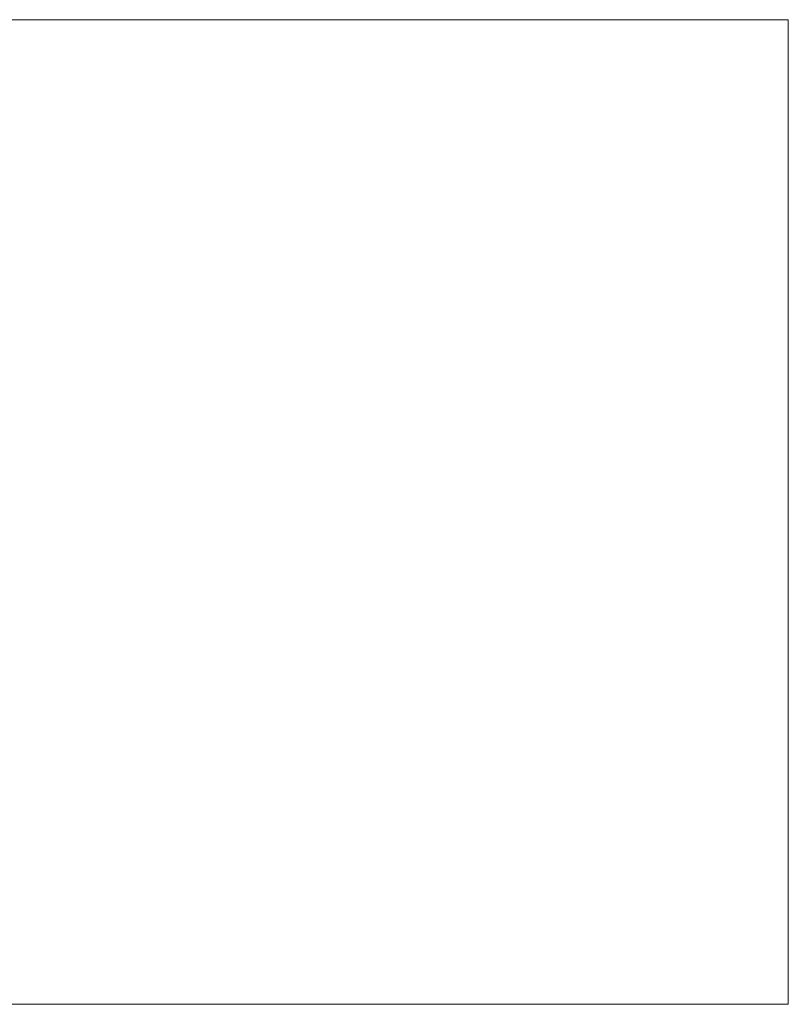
# Model space of a CAD drawing. Header units: millimetres. Extents: x -276 to 275, y -103 to 102.
# Tile 256 of 256: x 115 to 275, y -103 to 102. Entities that reach past the tile are written whole.
import ezdxf

# ---------------------------------------------------------------- set-up
doc = ezdxf.new("R2010")
doc.units = ezdxf.units.MM
doc.layers.add('P-SANR-FIXT', color=6, linetype='Continuous')

msp = doc.modelspace()

# ---------------------------------------------------------------- meshes
at = {"layer": 'P-SANR-FIXT', "lineweight": 9}
mesh = msp.add_polyface(dxfattribs=at)
corners = [(-275.9, 102.09), (-275.9, -103.3), (275.03, -103.3), (275.03, 102.09)]
mesh.append_faces([[corners[k] for k in face] for face in [(0, 1, 2, 3)]])
mesh = msp.add_polyface(dxfattribs=at)
corners = [(275.03, -103.3, -118.52), (-275.9, -103.3, -118.52), (-275.9, 102.09, -118.52), (275.03, 102.09, -118.52)]
mesh.append_faces([[corners[k] for k in face] for face in [(0, 1, 2, 3)]])
mesh = msp.add_polyface(dxfattribs=at)
corners = [(275.03, 102.09), (275.03, 102.09, -118.52), (-275.9, 102.09, -118.52), (-275.9, 102.09)]
mesh.append_faces([[corners[k] for k in face] for face in [(0, 1, 2, 3)]])
mesh = msp.add_polyface(dxfattribs=at)
corners = [(275.03, -103.3), (275.03, -103.3, -118.52), (275.03, 102.09, -118.52), (275.03, 102.09)]
mesh.append_faces([[corners[k] for k in face] for face in [(0, 1, 2, 3)]])
mesh = msp.add_polyface(dxfattribs=at)
corners = [(-275.9, -103.3), (-275.9, -103.3, -118.52), (275.03, -103.3, -118.52), (275.03, -103.3)]
mesh.append_faces([[corners[k] for k in face] for face in [(0, 1, 2, 3)]])

doc.saveas('drawing.dxf')
